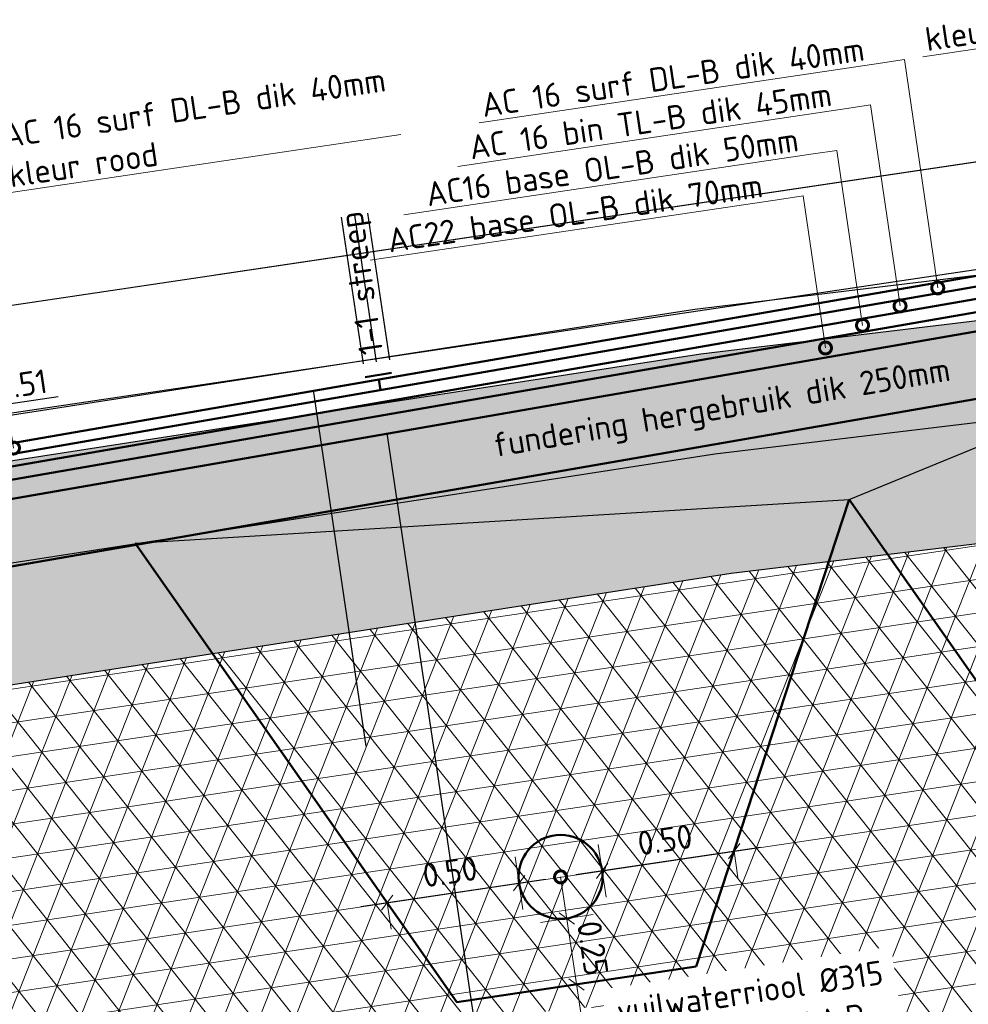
# Model space of a CAD drawing. Header units: metres. Extents: x 133846 to 269924, y 465764 to 933292.
# Tile 32 of 56: x 133864.38 to 133867.94, y 465849.29 to 465852.98. Entities that reach past the tile are written whole.
import ezdxf
from ezdxf import colors
from ezdxf.entities.mleader import LeaderData, LeaderLine
from ezdxf.math import Vec2, Vec3

# ---------------------------------------------------------------- set-up
doc = ezdxf.new("R2010")
doc.units = ezdxf.units.M
doc.linetypes.add('AL-NAP_LIJN', pattern=[15.25, 12, -1.5, 0.25, -1.5])
doc.linetypes.add('RI-VWA', pattern=[11, 5, -3, 0, -3])
for name, color, linetype, lineweight in [('B-WE-GW-GROND-AD-50', 253, 'Continuous', 18), ('B-WE-MO-BODEM-AD-50', 253, 'Continuous', 18), ('B-WE-VH-VERHARDING-GD', 253, 'Continuous', 25), ('B-WE-VH-VERHARDING_FUNDERING-AD-50', 253, 'Continuous', 18), ('N-WE-GW-SLEUF-GD', 90, 'Continuous', 50), ('N-WE-KL-ET_LS_OV_LICHTMAST-S', 190, 'Continuous', 25), ('N-WE-RI-T18', 10, 'Continuous', 18), ('N-WE-VH-M', 7, 'Continuous', 18), ('N-WE-VH-VERHARDING-GD', 7, 'Continuous', 50), ('N-WE-VH-VERHARDING-T18', 10, 'Continuous', 18), ('X-XX-AL-NAP-GD', 7, 'AL-NAP_LIJN', 25), ('X-XX-AL-PEILMAAT-SD', 7, 'Continuous', 25)]:
    doc.layers.add(name, color=color, linetype=linetype, lineweight=lineweight)
doc.layers.add('N-WE-RI-VWA-GD', color=20, linetype='RI-VWA', lineweight=50, true_color=0xff3f00)
doc.layers.add('X-XX-AL-HULPLIJN-GD', color=30, linetype='Continuous', lineweight=25, plot=False)
doc.styles.add('NLCS-ISO', font='NLCS-ISO.ttf')
doc.styles.add('NLCS-ISO-M50-T18', font='NLCS-ISO.ttf', dxfattribs={"height": 0.09})
doc.dimstyles.new('NLCS-M50-T18-SCHRAP_L2_H2', dxfattribs={"dimscale": 0.05, "dimtxt": 2.5, "dimasz": 1.008, "dimexe": 2, "dimexo": 2, "dimgap": 0.7, "dimtad": 1, "dimzin": 0, "dimdsep": 46, "dimtxsty": 'NLCS-ISO-M50-T18', "dimblk": 'OBLIQUE', "dimcen": 0, "dimdle": 2, "dimclrd": 256, "dimclre": 256, "dimclrt": 10, "dimazin": 0, "dimtfac": 1, "dimtdec": 3, "dimtofl": 0, "dimtmove": 0, "dimatfit": 3, "dimldrblk": 'OBLIQUE', "dimfxl": 2, "dimfxlon": 1, "dimtfillclr": 256, "dimtolj": 1, "dimtzin": 0, "dimlwd": -1, "dimlwe": -1, "dimarcsym": 0})

# ---------------------------------------------------------------- blocks, each defined once
blk = doc.blocks.new('_Oblique')
at = {"color": 0, "linetype": 'ByBlock', "lineweight": -2}
blk.add_line((-0.5, -0.5), (0.5, 0.5), dxfattribs=at)
blk = doc.blocks.new('*D334')
at = {"layer": 'Defpoints', "color": 0, "transparency": 16777216}
for p in [(-1.65, -0.0165), (-4.15, -0.0775), (-4.15, -3.0948)]:
    blk.add_point(p, dxfattribs=at)
at = {"layer": 'N-WE-VH-VERHARDING-GD', "transparency": 16777216}
for p, q in [((-4.15, -2.9948), (-4.15, -3.1948)), ((-1.65, -2.9948), (-1.65, -3.1948)), ((-1.55, -3.0948), (-4.25, -3.0948))]:
    blk.add_line(p, q, dxfattribs=at)
at = {"layer": 'N-WE-VH-VERHARDING-GD', "transparency": 16777216, "xscale": 0.0504, "yscale": 0.0504, "zscale": 0.0504, "rotation": 180}
blk.add_blockref('_Oblique', (-4.15, -3.0948), dxfattribs=at)
at = {"layer": 'N-WE-VH-VERHARDING-GD', "transparency": 16777216, "xscale": 0.0504, "yscale": 0.0504, "zscale": 0.0504}
blk.add_blockref('_Oblique', (-1.65, -3.0948), dxfattribs=at)
at = {"layer": 'N-WE-VH-VERHARDING-GD', "color": 10, "transparency": 16777216, "insert": (-2.9, -2.9398), "char_height": 0.09, "attachment_point": 5, "style": 'NLCS-ISO-M50-T18', "bg_fill": 3, "box_fill_scale": 1.1, "bg_fill_color": 256, "bg_fill_true_color": 13158600, "bg_fill_transparency": 0}
blk.add_mtext('\\A1;rijbaan\\P2.50', dxfattribs=at)
blk = doc.blocks.new('*D335')
at = {"layer": 'Defpoints', "color": 0, "transparency": 16777216}
for p in [(-4.15, -0.0775), (-5.65, -0.114), (-5.65, -3.0948)]:
    blk.add_point(p, dxfattribs=at)
at = {"layer": 'N-WE-VH-VERHARDING-GD', "transparency": 16777216}
for p, q in [((-5.65, -2.9948), (-5.65, -3.1948)), ((-4.15, -2.9948), (-4.15, -3.1948)), ((-4.05, -3.0948), (-5.75, -3.0948))]:
    blk.add_line(p, q, dxfattribs=at)
at = {"layer": 'N-WE-VH-VERHARDING-GD', "transparency": 16777216, "xscale": 0.0504, "yscale": 0.0504, "zscale": 0.0504, "rotation": 180}
blk.add_blockref('_Oblique', (-5.65, -3.0948), dxfattribs=at)
at = {"layer": 'N-WE-VH-VERHARDING-GD', "transparency": 16777216, "xscale": 0.0504, "yscale": 0.0504, "zscale": 0.0504}
blk.add_blockref('_Oblique', (-4.15, -3.0948), dxfattribs=at)
at = {"layer": 'N-WE-VH-VERHARDING-GD', "color": 10, "transparency": 16777216, "insert": (-4.9, -2.9398), "char_height": 0.09, "attachment_point": 5, "style": 'NLCS-ISO-M50-T18', "bg_fill": 3, "box_fill_scale": 1.1, "bg_fill_color": 256, "bg_fill_true_color": 13158600, "bg_fill_transparency": 0}
blk.add_mtext('\\A1;rijstrook\\P1.50', dxfattribs=at)
blk = doc.blocks.new('_DotSmall')
at = {"color": 0, "linetype": 'ByBlock', "const_width": 0.5}
blk.add_lwpolyline([(-0.0625, 0, 1), (0.0625, 0, 1)], format="xyb", close=True, dxfattribs=at)
blk = doc.blocks.new('*D337')
at = {"layer": 'Defpoints', "color": 0, "transparency": 16777216}
for p in [(-5.95, -0.114), (-5.65, -0.114), (-5.95, -3.0948)]:
    blk.add_point(p, dxfattribs=at)
at = {"layer": 'N-WE-VH-VERHARDING-GD', "transparency": 16777216}
for p, q in [((-5.95, -2.9948), (-5.95, -3.1948)), ((-5.65, -2.9948), (-5.65, -3.1948)), ((-5.55, -3.0948), (-6.05, -3.0948))]:
    blk.add_line(p, q, dxfattribs=at)
at = {"layer": 'N-WE-VH-VERHARDING-GD', "transparency": 16777216, "xscale": 0.0504, "yscale": 0.0504, "zscale": 0.0504, "rotation": 180}
blk.add_blockref('_Oblique', (-5.95, -3.0948), dxfattribs=at)
at = {"layer": 'N-WE-VH-VERHARDING-GD', "transparency": 16777216, "xscale": 0.0504, "yscale": 0.0504, "zscale": 0.0504}
blk.add_blockref('_Oblique', (-5.65, -3.0948), dxfattribs=at)
at = {"layer": 'N-WE-VH-VERHARDING-GD', "color": 10, "transparency": 16777216, "insert": (-5.8, -2.9398), "char_height": 0.09, "attachment_point": 5, "style": 'NLCS-ISO-M50-T18', "bg_fill": 3, "box_fill_scale": 1.1, "bg_fill_color": 256, "bg_fill_true_color": 13158600, "bg_fill_transparency": 0}
blk.add_mtext('\\A1;molgoot\\P0.30', dxfattribs=at)
blk = doc.blocks.new('*D240')
at = {"layer": 'Defpoints', "color": 0, "transparency": 16777216}
for p in [(133866.2545, 465849.7406), (133865.76, 465849.6671), (133866.3144, 465849.3375)]:
    blk.add_point(p, dxfattribs=at)
at = {"layer": 'N-WE-VH-M', "transparency": 16777216}
for p, q in [((133866.2692, 465849.6417), (133866.2398, 465849.8395)), ((133865.6611, 465849.6524), (133866.3535, 465849.7553)), ((133865.76, 465849.6671), (133865.7747, 465849.5682))]:
    blk.add_line(p, q, dxfattribs=at)
at = {"layer": 'N-WE-VH-M', "transparency": 16777216, "xscale": 0.0504, "yscale": 0.0504, "zscale": 0.0504}
for p, rotation in [((133866.2545, 465849.7406), 8.452767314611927), ((133865.76, 465849.6671), 188.4527673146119)]:
    blk.add_blockref('_Oblique', p, dxfattribs=dict(at, rotation=rotation))
at = {"layer": 'N-WE-VH-M', "color": 10, "transparency": 16777216, "insert": (133865.9955, 465849.783), "char_height": 0.09, "attachment_point": 5, "rotation": 8.4528, "style": 'NLCS-ISO-M50-T18'}
blk.add_mtext('\\A1;0.50', dxfattribs=at)
blk = doc.blocks.new('*D241')
at = {"layer": 'Defpoints', "color": 0, "transparency": 16777216}
for p in [(133867.0607, 465849.8604), (133867.0607, 465849.8604), (133866.626, 465849.3838)]:
    blk.add_point(p, dxfattribs=at)
at = {"layer": 'N-WE-VH-M', "transparency": 16777216}
for p, q in [((133866.5808, 465849.688), (133866.5514, 465849.8858)), ((133866.4672, 465849.7722), (133867.1596, 465849.8751)), ((133867.0607, 465849.8604), (133867.0754, 465849.7615))]:
    blk.add_line(p, q, dxfattribs=at)
at = {"layer": 'N-WE-VH-M', "transparency": 16777216, "xscale": 0.0504, "yscale": 0.0504, "zscale": 0.0504}
for p, rotation in [((133867.0607, 465849.8604), 8.452767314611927), ((133866.5661, 465849.7869), 188.4527673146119)]:
    blk.add_blockref('_Oblique', p, dxfattribs=dict(at, rotation=rotation))
at = {"layer": 'N-WE-VH-M', "color": 10, "transparency": 16777216, "insert": (133866.8017, 465849.9028), "char_height": 0.09, "attachment_point": 5, "rotation": 8.4528, "style": 'NLCS-ISO-M50-T18'}
blk.add_mtext('\\A1;0.50', dxfattribs=at)
blk = doc.blocks.new('*D242')
at = {"layer": 'Defpoints', "color": 0, "transparency": 16777216}
for p in [(133865.861, 465849.5229), (133866.9193, 465849.4274), (133866.4702, 465849.3607)]:
    blk.add_point(p, dxfattribs=at)
at = {"layer": 'N-WE-VH-M', "transparency": 16777216}
for p, q in [((133866.4188, 465849.7069), (133866.4849, 465849.2618)), ((133866.3346, 465849.5933), (133866.5324, 465849.6227)), ((133866.5692, 465849.3754), (133866.3713, 465849.346))]:
    blk.add_line(p, q, dxfattribs=at)
at = {"layer": 'N-WE-VH-M', "transparency": 16777216, "xscale": 0.0504, "yscale": 0.0504, "zscale": 0.0504}
for p, rotation in [((133866.4335, 465849.608), 98.45276731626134), ((133866.4702, 465849.3607), 278.4527673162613)]:
    blk.add_blockref('_Oblique', p, dxfattribs=dict(at, rotation=rotation))
at = {"layer": 'N-WE-VH-M', "color": 10, "transparency": 16777216, "insert": (133866.531, 465849.4961), "char_height": 0.09, "attachment_point": 5, "rotation": 278.4528, "style": 'NLCS-ISO-M50-T18'}
blk.add_mtext('\\A1;0.25', dxfattribs=at)
blk = doc.blocks.new('SAL-PEILMAAT_INFRACAD_H01-SOD')
blk.add_line((-2, 3), (6, 3))
blk.add_solid([(-2, 3), (0, 3), (0, 0)])
at = {"style": 'NLCS-ISO'}
blk.add_attdef('...', (0.4, 3.4), '', height=1.8, dxfattribs=at)
blk = doc.blocks.new('dwarsprofiel Muyeveld 50km')
at = {"layer": 'N-WE-VH-VERHARDING-GD'}
for points in [[(-0.15, 0.02), (-5.65, -0.114)], [(-0.15, -0.02), (-5.65, -0.154)], [(-0.15, -0.065), (-5.65, -0.199)], [(-4.1, -0.0597), (-4.2, -0.0616)], [(-4.15, -0.1175), (-4.15, -0.0775)], [(-0.15, -0.115), (-5.65, -0.249)], [(-0.15, -0.1851), (-5.65, -0.3191)], [(0.3, -0.26), (0.3, -0.4242), (-6.4, -0.5874), (-6.4, -0.394)]]:
    blk.add_lwpolyline(points, dxfattribs=at)
at = {"layer": 'X-XX-AL-HULPLIJN-GD'}
for points in [[(-4.2, 0.546), (-4.2, -0.01)], [(-4.15, 0.546), (-4.15, -0.01)], [(-4.1, 0.546), (-4.1, -0.01)], [(-0.15, 0.4), (-7.3161, 0.4)], [(-0.15, 0), (-7.3161, 0)], [(-4.4, -0.0804), (-4.4, -1.4304)], [(-4.15, -0.2807), (-4.15, -4.6212)]]:
    blk.add_lwpolyline(points, dxfattribs=at)
at = {"layer": 'N-WE-VH-VERHARDING-GD'}
dim = blk.add_linear_dim(base=(-4.15, -3.0948), p1=(-1.65, -0.0165), p2=(-4.15, -0.0775), angle=180, text='rijbaan\\P<>', dimstyle='NLCS-M50-T18-SCHRAP_L2_H2', override={"dimtfill": 1}, dxfattribs=at)
dim.commit()
dim.dimension.update_dxf_attribs({"geometry": '*D334', "text_midpoint": (-2.9, -2.9398)})
at = {"layer": 'N-WE-VH-VERHARDING-T18', "insert": (-2.8938, -0.3819), "char_height": 0.09, "attachment_point": 5, "rotation": 1.0833, "style": 'NLCS-ISO-M50-T18'}
blk.add_mtext_dynamic_manual_height_columns('fundering hergebruik dik 250mm', width=2.079466, gutter_width=0.45, heights=[0], dxfattribs=at)
at = {"layer": 'N-WE-VH-VERHARDING-GD'}
dim = blk.add_linear_dim(base=(-5.65, -3.0948), p1=(-4.15, -0.0775), p2=(-5.65, -0.114), angle=180, text='rijstrook\\P<>', dimstyle='NLCS-M50-T18-SCHRAP_L2_H2', override={"dimtfill": 1}, dxfattribs=at)
dim.commit()
dim.dimension.update_dxf_attribs({"geometry": '*D335', "text_midpoint": (-4.9, -2.9398)})
at = {"layer": 'N-WE-VH-VERHARDING-T18'}
ml = blk.add_multileader_mtext('Standard', dxfattribs=at)
ml.set_content('AC 16 surf DL-B dik 40mm\\Pkleur rood', color=256, style='NLCS-ISO-M50-T18')
ml.set_leader_properties(color=256, linetype='ByLayer', lineweight=-1)
ml.set_arrow_properties(name='DOTSMALL')
ml.build(insert=Vec2(0, 0))
ml.multileader.update_dxf_attribs({"text_left_attachment_type": 5, "text_right_attachment_type": 5, "dogleg_length": 0.09, "arrow_head_size": 0.09})
ctx = ml.context
ctx.base_point, ctx.char_height, ctx.arrow_head_size, ctx.landing_gap_size, ctx.plane_origin = Vec3(-1.9804, 0.8198), 0.09, 0.09, 0.045, Vec3(-0.2447, -0.3073)
ctx.left_attachment, ctx.right_attachment = 5, 5
notes = []
notes.append((ctx, [(0, (1, 1, 0), (-0.3424, 0.8198), (-1, 0), 0.09, [(0, [(-0.3443, 0)], 0, [])])]))
ctx.mtext.insert, ctx.mtext.flow_direction = Vec3(-1.9354, 1.0778), 5
ml = blk.add_multileader_mtext('Standard', dxfattribs=at)
ml.set_content('AC 16 surf DL-B dik 40mm', color=256, style='NLCS-ISO-M50-T18')
ml.set_leader_properties(color=256, linetype='ByLayer', lineweight=-1)
ml.set_arrow_properties(name='DOTSMALL')
ml.build(insert=Vec2(0, 0))
ml.multileader.update_dxf_attribs({"text_left_attachment_type": 5, "text_right_attachment_type": 5, "dogleg_length": 0.09, "arrow_head_size": 0.09})
ctx = ml.context
ctx.base_point, ctx.char_height, ctx.arrow_head_size, ctx.landing_gap_size, ctx.plane_origin = Vec3(-3.6623, 0.8198), 0.09, 0.09, 0.045, Vec3(-1.9266, -0.3073)
ctx.left_attachment, ctx.right_attachment = 5, 5
notes.append((ctx, [(0, (1, 1, 0), (-2.0243, 0.8198), (-1, 0), 0.09, [(0, [(-2.0263, -0.0457)], 0, [])])]))
ctx.mtext.insert, ctx.mtext.flow_direction = Vec3(-3.6173, 0.9278), 5
ml = blk.add_multileader_mtext('Standard', dxfattribs=at)
ml.set_content('AC 16 bin TL-B dik 45mm', color=256, style='NLCS-ISO-M50-T18')
ml.set_leader_properties(color=256, linetype='ByLayer', lineweight=-1)
ml.set_arrow_properties(name='DOTSMALL')
ml.build(insert=Vec2(0, 0))
ml.multileader.update_dxf_attribs({"text_left_attachment_type": 5, "text_right_attachment_type": 5, "dogleg_length": 0.09, "arrow_head_size": 0.09})
ctx = ml.context
ctx.base_point, ctx.char_height, ctx.arrow_head_size, ctx.landing_gap_size, ctx.plane_origin = Vec3(-3.7313, 0.6698), 0.09, 0.09, 0.045, Vec3(-2.0766, -0.4573)
ctx.left_attachment, ctx.right_attachment = 5, 5
notes.append((ctx, [(0, (1, 1, 0), (-2.1743, 0.6698), (-1, 0), 0.09, [(0, [(-2.1761, -0.0919)], 0, [])])]))
ctx.mtext.insert, ctx.mtext.flow_direction = Vec3(-3.6863, 0.7778), 5
ml = blk.add_multileader_mtext('Standard', dxfattribs=at)
ml.set_content('AC16 base OL-B dik 50mm', color=256, style='NLCS-ISO-M50-T18')
ml.set_leader_properties(color=256, linetype='ByLayer', lineweight=-1)
ml.set_arrow_properties(name='DOTSMALL')
ml.build(insert=Vec2(0, 0))
ml.multileader.update_dxf_attribs({"text_left_attachment_type": 5, "text_right_attachment_type": 5, "dogleg_length": 0.09, "arrow_head_size": 0.09})
ctx = ml.context
ctx.base_point, ctx.char_height, ctx.arrow_head_size, ctx.landing_gap_size, ctx.plane_origin = Vec3(-3.9173, 0.5198), 0.09, 0.09, 0.045, Vec3(-2.2266, -0.6073)
ctx.left_attachment, ctx.right_attachment = 5, 5
notes.append((ctx, [(0, (1, 1, 0), (-2.3243, 0.5198), (-1, 0), 0.09, [(0, [(-2.3259, -0.1431)], 0, [])])]))
ctx.mtext.insert, ctx.mtext.flow_direction = Vec3(-3.8723, 0.6278), 5
for ctx, leaders in notes:
    for number, flags, end, landing, length, lines in leaders:
        leader = LeaderData()
        leader.index, (leader.has_last_leader_line, leader.has_dogleg_vector, leader.attachment_direction) = number, flags
        leader.last_leader_point, leader.dogleg_vector, leader.dogleg_length = Vec3(end), Vec3(landing), length
        for number, points, colour, breaks in lines:
            line = LeaderLine()
            line.index, line.vertices, line.color, line.breaks = number, Vec3.list(points), colors.encode_raw_color(colour), breaks
            leader.lines.append(line)
        ctx.leaders.append(leader)
ml = blk.add_multileader_mtext('Standard', dxfattribs=at)
ml.set_content('AC22 base OL-B dik 70mm', color=256, style='NLCS-ISO-M50-T18')
ml.set_leader_properties(color=256, linetype='ByLayer', lineweight=-1)
ml.set_arrow_properties(name='DOTSMALL')
ml.build(insert=Vec2(0, 0))
ml.multileader.update_dxf_attribs({"text_left_attachment_type": 5, "text_right_attachment_type": 5, "dogleg_length": 0.09, "arrow_head_size": 0.09})
ctx = ml.context
ctx.base_point, ctx.char_height, ctx.arrow_head_size, ctx.landing_gap_size, ctx.plane_origin = Vec3(-4.0853, 0.3698), 0.09, 0.09, 0.045, Vec3(-2.3766, -0.7573)
ctx.left_attachment, ctx.right_attachment = 5, 5
notes = []
notes.append((ctx, [(0, (1, 1, 0), (-2.4743, 0.3698), (-1, 0), 0.09, [(0, [(-2.4759, -0.2067)], 0, [])])]))
ctx.mtext.insert, ctx.mtext.flow_direction = Vec3(-4.0403, 0.4778), 5
for ctx, leaders in notes:
    for number, flags, end, landing, length, lines in leaders:
        leader = LeaderData()
        leader.index, (leader.has_last_leader_line, leader.has_dogleg_vector, leader.attachment_direction) = number, flags
        leader.last_leader_point, leader.dogleg_vector, leader.dogleg_length = Vec3(end), Vec3(landing), length
        for number, points, colour, breaks in lines:
            line = LeaderLine()
            line.index, line.vertices, line.color, line.breaks = number, Vec3.list(points), colors.encode_raw_color(colour), breaks
            leader.lines.append(line)
        ctx.leaders.append(leader)
ml = blk.add_multileader_mtext('Standard', dxfattribs=at)
ml.set_content('AC 16 surf DL-B dik 40mm\\Pkleur rood', color=256, style='NLCS-ISO-M50-T18')
ml.set_leader_properties(color=256, linetype='ByLayer', lineweight=-1)
ml.set_arrow_properties(name='DOTSMALL')
ml.build(insert=Vec2(0, 0))
ml.multileader.update_dxf_attribs({"text_left_attachment_type": 5, "text_right_attachment_type": 5, "dogleg_length": 0.09, "arrow_head_size": 0.09})
ctx = ml.context
ctx.base_point, ctx.char_height, ctx.arrow_head_size, ctx.landing_gap_size, ctx.plane_origin = Vec3(-5.4551, 0.8198), 0.09, 0.09, 0.045, Vec3(-5.6428, -0.3073)
ctx.left_attachment, ctx.right_attachment = 5, 5
notes = []
notes.append((ctx, [(0, (1, 1, 0), (-5.5451, 0.8198), (1, 0), 0.09, [(0, [(-5.5432, -0.1301)], 0, [])])]))
ctx.mtext.insert, ctx.mtext.flow_direction = Vec3(-5.4101, 1.0778), 5
ctx.mtext.has_bg_fill, ctx.mtext.bg_color, ctx.mtext.bg_scale_factor, ctx.mtext.bg_transparency, ctx.mtext.use_window_bg_color = 1, -1027028792, 1.5, 0, 1
for ctx, leaders in notes:
    for number, flags, end, landing, length, lines in leaders:
        leader = LeaderData()
        leader.index, (leader.has_last_leader_line, leader.has_dogleg_vector, leader.attachment_direction) = number, flags
        leader.last_leader_point, leader.dogleg_vector, leader.dogleg_length = Vec3(end), Vec3(landing), length
        for number, points, colour, breaks in lines:
            line = LeaderLine()
            line.index, line.vertices, line.color, line.breaks = number, Vec3.list(points), colors.encode_raw_color(colour), breaks
            leader.lines.append(line)
        ctx.leaders.append(leader)
at = {"layer": 'N-WE-VH-VERHARDING-T18', "insert": (-4.15, 0.29), "char_height": 0.09, "attachment_point": 5, "rotation": 90, "style": 'NLCS-ISO-M50-T18'}
blk.add_mtext_dynamic_manual_height_columns('1-1 streep', width=2.613125, gutter_width=0.45, heights=[0], dxfattribs=at)
at = {"layer": 'N-WE-VH-VERHARDING-GD'}
dim = blk.add_linear_dim(base=(-5.95, -3.0948), p1=(-5.65, -0.114), p2=(-5.95, -0.114), angle=180, text='molgoot\\P<>', dimstyle='NLCS-M50-T18-SCHRAP_L2_H2', override={"dimtfill": 1}, dxfattribs=at)
dim.commit()
dim.dimension.update_dxf_attribs({"geometry": '*D337', "text_midpoint": (-5.8, -3.0948), "dimtype": 160})

msp = doc.modelspace()

# ---------------------------------------------------------------- hatches: boundary and pattern name
at = {"layer": 'B-WE-GW-GROND-AD-50'}
h = msp.add_hatch(dxfattribs=at)
h.set_pattern_fill('AGW-GROND_TEELAARDE-SO', color=256, scale=0.05, pattern_type=2)
h.set_pattern_definition([(98.4527673, (134750.019427, 465501.489536), (-0.0494568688, -0.0073497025), [])])
edge = h.paths.add_edge_path(flags=16)
edge.add_arc((133862.2801, 465850.6811), 0.02, 0, 360)
edge = h.paths.add_edge_path(flags=16)
edge.add_arc((133863.0571, 465850.8956), 0.02, 0, 360)
edge = h.paths.add_edge_path(flags=16)
edge.add_arc((133863.2549, 465850.925), 0.02, 0, 360)
h.paths.add_polyline_path([(133871.3591, 465852.4371), (133871.3524, 465852.4822), (133870.1517, 465852.2836), (133870.1721, 465852.1148), (133870.5948, 465851.783), (133871.0954, 465851.3901), (133871.5057, 465851.4511)])
edge = h.paths.add_edge_path(flags=16)
edge.add_arc((133871.1674, 465851.9796), 0.02, 68.4528, 128.4528, ccw=False)
edge.add_arc((133871.1872, 465851.9825), 0.02, 68.4528, 128.4528, ccw=False)
edge.add_arc((133871.207, 465851.9855), 0.02, 68.4528, 128.4528, ccw=False)
edge.add_arc((133871.2268, 465851.9884), 0.02, 68.4528, 128.4528, ccw=False)
edge.add_arc((133871.2466, 465851.9914), 0.02, 68.4528, 128.4528, ccw=False)
edge.add_arc((133871.2664, 465851.9943), 0.02, 54.6136, 128.4528, ccw=False)
edge.add_arc((133871.3061, 465852.0002), 0.03, 8.4528, 159.7113, ccw=False)
edge.add_arc((133871.3061, 465852.0002), 0.03, -142.8058, 8.4528, ccw=False)
edge.add_arc((133871.2664, 465851.9943), 0.02, 248.4528, 322.292, ccw=False)
edge.add_arc((133871.2466, 465851.9914), 0.02, 248.4528, 308.4528, ccw=False)
edge.add_arc((133871.2268, 465851.9884), 0.02, 248.4528, 308.4528, ccw=False)
edge.add_arc((133871.207, 465851.9855), 0.02, 248.4528, 308.4528, ccw=False)
edge.add_arc((133871.1872, 465851.9825), 0.02, 248.4528, 308.4528, ccw=False)
edge.add_arc((133871.1674, 465851.9796), 0.02, 248.4528, 308.4528, ccw=False)
edge.add_arc((133871.1477, 465851.9767), 0.02, 188.4528, 308.4528, ccw=False)
edge.add_arc((133871.1477, 465851.9767), 0.02, 68.4528, 188.4528, ccw=False)
edge = h.paths.add_edge_path(flags=16)
edge.add_arc((133870.9374, 465851.8949), 0.02, -111.5472, 8.4528, ccw=False)
edge.add_arc((133870.9176, 465851.8919), 0.02, 248.4528, 308.4528, ccw=False)
edge.add_arc((133870.8978, 465851.889), 0.02, 188.4528, 308.4528, ccw=False)
edge.add_arc((133870.8978, 465851.889), 0.02, 68.4528, 188.4528, ccw=False)
edge.add_arc((133870.9176, 465851.8919), 0.02, 68.4528, 128.4528, ccw=False)
edge.add_arc((133870.9374, 465851.8949), 0.02, 8.4528, 128.4528, ccw=False)
edge = h.paths.add_edge_path(flags=16)
edge.add_arc((133871.1175, 465851.9216), 0.03, 0, 360)
h.paths.add_polyline_path([(133863.691, 465851.3942), (133861.4888, 465851.1105), (133861.6428, 465850.0738), (133863.0238, 465850.279), (133863.3996, 465850.7926), (133863.717, 465851.2262)])
at = {"layer": 'B-WE-MO-BODEM-AD-50'}
h = msp.add_hatch(dxfattribs=at)
h.set_pattern_fill('AVH-FUNDERING_EPS-SO', color=256, scale=0.025, pattern_type=2)
h.set_pattern_definition([(8.452767, (134750.01943, 465501.48954), (-0.018374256, 0.123642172), []), (68.452767, (134750.01943, 465501.48954), (-0.11626439, 0.045908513), []), (128.452767, (134750.01943, 465501.48954), (-0.097890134, -0.077733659), [])])
h.paths.add_polyline_path([(133868.744, 465849.2254), (133871.3818, 465850.5538), (133871.6235, 465850.6582), (133871.5057, 465851.4511), (133871.0954, 465851.3901), (133867.0497, 465850.9025), (133863.0238, 465850.279), (133861.6428, 465850.0738), (133861.831, 465848.8074), (133866.5063, 465849.2746)])
at = {"layer": 'B-WE-VH-VERHARDING-GD'}
h = msp.add_hatch(dxfattribs=at)
h.set_pattern_fill('AMO-BODEM_ZAND-SO', color=256, scale=0.05, angle=8.4528, pattern_type=2)
h.set_pattern_definition([(45.952767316, (69804.73378, -15301.69438), (-0.01727703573, 0.094831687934), [0, -0.076, 0, -0.085, 0, -0.08125]), (15.952767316, (69804.73378, -15301.69438), (0.066785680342, 0.15258184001), [0, -0.041, 0, -0.0685, 0, -0.02625]), (335.952767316, (69804.67295, -15301.70342), (0.153974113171, 0.02316789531), [0, -0.025, 0, -0.09, 0, -0.1175]), (325.952767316, (69804.67295, -15301.70342), (0.14222295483, 0.065501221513), [0, -0.0125, 0, -0.059, 0, -0.0675])])
h.paths.add_polyline_path([(133863.3996, 465850.7926), (133863.0238, 465850.279), (133867.0497, 465850.9025), (133871.0954, 465851.3901), (133870.5948, 465851.783), (133866.9883, 465851.3484)])
at = {"layer": 'B-WE-VH-VERHARDING_FUNDERING-AD-50'}
h = msp.add_hatch(dxfattribs=at)
h.set_pattern_fill('AVH-FUNDERING_02-SO', color=256, scale=0.25, angle=8.4528, pattern_type=2)
h.set_pattern_definition([(8.452767, (133138.1095, 465765.11574), (0.21053583, 0.28403286), [0.03125, -0.21875]), (98.452767, (133138.1095, 465765.11574), (-0.28403286, 0.21053583), [0.03125, -0.21875]), (143.452767, (133138.1404, 465765.12034), (-0.247284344, -0.036748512), [0.044194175, -0.309359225]), (8.452767, (133138.11974, 465765.25943), (0.21053583, 0.28403286), [0.03125, -0.21875]), (53.452767, (133138.13749, 465765.24627), (-0.036748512, 0.247284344), [0.022097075, -0.3314563]), (143.452767, (133138.13749, 465765.24627), (-0.247284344, -0.036748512), [0.022097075, -0.3314563]), (8.452767, (133138.20328, 465765.33503), (0.21053583, 0.28403286), [0.044194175, -0.205805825]), (53.452767, (133138.20328, 465765.33503), (-0.036748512, 0.247284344), [0.03125, -0.3223034]), (143.452767, (133138.247, 465765.34153), (-0.247284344, -0.036748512), [0.03125, -0.3223034]), (98.452767, (133138.27032, 465765.20283), (-0.28403286, 0.21053583), [0.03125, -0.21875]), (53.452767, (133138.27032, 465765.20283), (-0.036748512, 0.247284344), [0.022097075, -0.3314563]), (143.452767, (133138.28348, 465765.22058), (-0.247284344, -0.036748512), [0.022097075, -0.3314563]), (8.452767, (133138.13122, 465765.18216), (0.21053583, 0.28403286), [0.015625, -0.209375]), (8.452767, (133138.3075, 465765.27154), (0.21053583, 0.28403286), [0.015625, -0.209375]), (98.452767, (133138.22563, 465765.29097), (-0.28403286, 0.21053583), [0.015625, -0.209375]), (143.452767, (133138.27721, 465765.15646), (-0.247284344, -0.036748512), [0.022097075, -0.3314563]), (143.452767, (133138.14376, 465765.3104), (-0.247284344, -0.036748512), [0.022097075, -0.3314563]), (53.452767, (133138.21335, 465765.2141), (-0.036748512, 0.247284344), [0.022097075, -0.3314563]), (98.452767, (133138.1899, 465765.15928), (-0.28403286, 0.21053583), [0.00390625, -0.24609375]), (98.452767, (133138.186, 465765.26533), (-0.28403286, 0.21053583), [0.00390625, -0.24609375]), (98.452767, (133138.2956, 465765.32506), (-0.28403286, 0.21053583), [0.00390625, -0.24609375]), (98.452767, (133138.31898, 465765.19426), (-0.28403286, 0.21053583), [0.00390625, -0.24609375])])
h.paths.add_polyline_path([(133863.717, 465851.2262), (133866.9365, 465851.7249), (133870.1721, 465852.1148), (133870.5948, 465851.783), (133866.9883, 465851.3484), (133863.3996, 465850.7926)])

# ---------------------------------------------------------------- linework, layer by layer
at = {"layer": 'B-WE-VH-VERHARDING-GD'}
for points in [[(133863.691, 465851.3942), (133866.9133, 465851.8933), (133870.1517, 465852.2836)], [(133863.0238, 465850.279), (133867.0497, 465850.9025), (133871.0954, 465851.3901)]]:
    msp.add_lwpolyline(points, dxfattribs=at)
msp.add_lwpolyline([(133863.717, 465851.2262), (133866.9365, 465851.7249), (133870.1721, 465852.1148), (133870.5948, 465851.783), (133866.9883, 465851.3484), (133863.3996, 465850.7926)], close=True, dxfattribs=at)
at = {"layer": 'X-XX-AL-NAP-GD'}
msp.add_lwpolyline([(133876.9859, 465853.7845), (133856.9717, 465850.8102)], dxfattribs=at)

# ---------------------------------------------------------------- next in the draw order: block references
at = {"layer": 'N-WE-KL-ET_LS_OV_LICHTMAST-S', "rotation": 8.452767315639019}
msp.add_blockref('dwarsprofiel Muyeveld 50km', (133869.8223, 465852.3155), dxfattribs=at)

# ---------------------------------------------------------------- next in the draw order: linework, layer by layer
at = {"layer": 'N-WE-GW-SLEUF-GD'}
for p, q in [((133866.9193, 465849.4274), (133867.4924, 465851.1795)), ((133867.4924, 465851.1795), (133868.5245, 465849.7064)), ((133864.815, 465851.0158), (133866.0214, 465849.294)), ((133866.0214, 465849.294), (133866.9193, 465849.4274))]:
    msp.add_line(p, q, dxfattribs=at)
at = {"layer": 'N-WE-RI-VWA-GD', "linetype": 'Continuous'}
msp.add_circle((133866.4103, 465849.7638), 0.1575, dxfattribs=at)
at = {"layer": 'X-XX-AL-HULPLIJN-GD', "flags": 128}
for points in [[(133867.4924, 465851.1795), (133870.4686, 465852.3984)], [(133864.815, 465851.0158), (133867.4924, 465851.1795)]]:
    msp.add_lwpolyline(points, dxfattribs=at)

# ---------------------------------------------------------------- next in the draw order: block references
at = {"layer": 'X-XX-AL-PEILMAAT-SD', "xscale": 0.05, "yscale": 0.05, "zscale": 0.05, "rotation": 8.452767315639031}
msp.add_blockref('SAL-PEILMAAT_INFRACAD_H01-SOD', (133864.2507, 465851.3723), dxfattribs=at).add_auto_attribs({'...': '-0.51'})

# ---------------------------------------------------------------- next in the draw order: dimensions: what is measured, and where the dimension line sits
at = {"layer": 'N-WE-VH-M'}
for base, p1, p2, picture, middle in [((133867.0607, 465849.8604), (133866.626, 465849.3838), (133867.0607, 465849.8604), '*D241', (133866.8134, 465849.8237)), ((133866.2545, 465849.7406), (133865.76, 465849.6671), (133866.3144, 465849.3375), '*D240', (133866.0073, 465849.7039))]:
    dim = msp.add_linear_dim(base=base, p1=p1, p2=p2, angle=8.4528, dimstyle='NLCS-M50-T18-SCHRAP_L2_H2', dxfattribs=at)
    dim.commit()
    dim.dimension.update_dxf_attribs({"geometry": picture, "text_midpoint": middle, "dimtype": 160})

# ---------------------------------------------------------------- next in the draw order: leaders
at = {"layer": 'N-WE-RI-T18'}
ml = msp.add_multileader_mtext('Standard', dxfattribs=at)
ml.set_content('vuilwaterriool %%C315\\Pb.o.b. -2.58 N.A.P.', color=256, style='NLCS-ISO-M50-T18')
ml.set_leader_properties(color=256, linetype='ByLayer', lineweight=-1)
ml.set_arrow_properties(name='DOTSMALL')
ml.build(insert=Vec2(0, 0))
ml.multileader.update_dxf_attribs({"text_left_attachment_type": 5, "text_right_attachment_type": 5, "dogleg_length": 0.09, "arrow_head_size": 0.09})
ctx = ml.context
ctx.base_point, ctx.char_height, ctx.arrow_head_size, ctx.landing_gap_size, ctx.plane_origin, ctx.plane_x_axis, ctx.plane_y_axis = Vec3(133866.6087, 465849.0414), 0.09, 0.09, 0.045, Vec3(133866.4291, 465849.6376), Vec3(0.989137, 0.146994), Vec3(-0.146994, 0.989137)
ctx.left_attachment, ctx.right_attachment = 5, 5
notes = []
notes.append((ctx, [(0, (1, 1, 0), (133866.5196, 465849.0282), (0.989137, 0.146994), 0.09, [(0, [(133866.4103, 465849.7638)], 0, [])])]))
ctx.mtext.insert, ctx.mtext.text_direction, ctx.mtext.rotation, ctx.mtext.flow_direction = Vec3(133866.6153, 465849.3032), Vec3(0.989137, 0.146994), 0.147529, 5
ctx.mtext.has_bg_fill, ctx.mtext.bg_color, ctx.mtext.bg_scale_factor, ctx.mtext.bg_transparency, ctx.mtext.use_window_bg_color = 1, -1027028792, 1.5, 0, 1
for ctx, leaders in notes:
    for number, flags, end, landing, length, lines in leaders:
        leader = LeaderData()
        leader.index, (leader.has_last_leader_line, leader.has_dogleg_vector, leader.attachment_direction) = number, flags
        leader.last_leader_point, leader.dogleg_vector, leader.dogleg_length = Vec3(end), Vec3(landing), length
        for number, points, colour, breaks in lines:
            line = LeaderLine()
            line.index, line.vertices, line.color, line.breaks = number, Vec3.list(points), colors.encode_raw_color(colour), breaks
            leader.lines.append(line)
        ctx.leaders.append(leader)

# ---------------------------------------------------------------- next in the draw order: dimensions: what is measured, and where the dimension line sits
at = {"layer": 'N-WE-VH-M'}
dim = msp.add_linear_dim(base=(133866.4702, 465849.3607), p1=(133865.861, 465849.5229), p2=(133866.9193, 465849.4274), angle=98.4528, dimstyle='NLCS-M50-T18-SCHRAP_L2_H2', dxfattribs=at)
dim.commit()
dim.dimension.update_dxf_attribs({"geometry": '*D242', "text_midpoint": (133866.4519, 465849.4843), "dimtype": 160})

doc.saveas('drawing.dxf')
